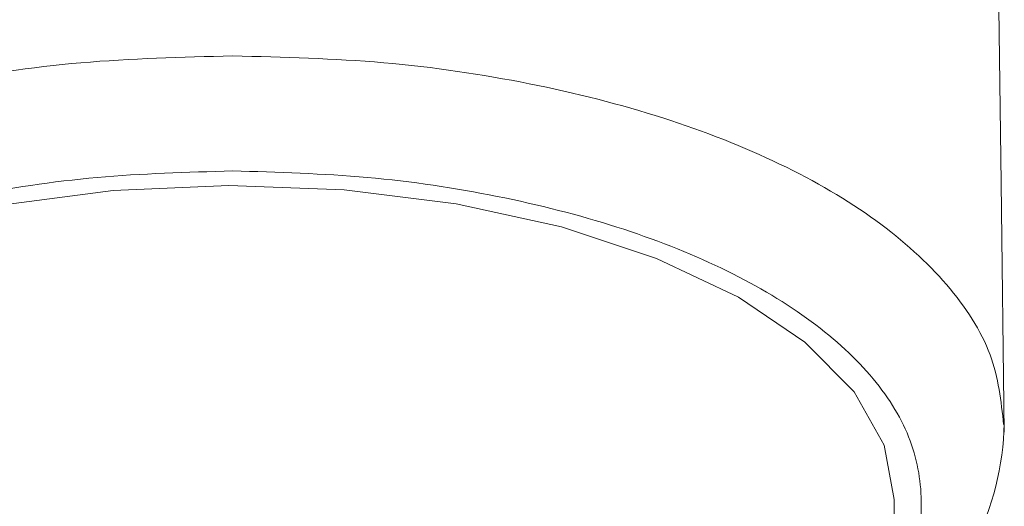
# Model space of a CAD drawing. Header units: millimetres. Extents: x 220.184 to 220.327, y 142.8 to 143.061.
# Tile 4 of 5: x 220.309 to 220.327, y 143.025 to 143.034. Entities that reach past the tile are written whole.
import ezdxf

# ---------------------------------------------------------------- set-up
doc = ezdxf.new("R2010")
doc.units = ezdxf.units.MM
doc.layers.add('SANINDUSA', color=3, linetype='Continuous')

msp = doc.modelspace()

# ---------------------------------------------------------------- linework, layer by layer
at = {"layer": 'SANINDUSA', "linetype": 'Continuous', "lineweight": 15}
msp.add_line((220.3245535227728, 143.0214941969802), (220.324541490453, 143.0251016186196), dxfattribs=at)
at = {"layer": 'SANINDUSA', "linetype": 'Continuous', "lineweight": 15, "flags": 128}
for points in [[(220.3265282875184, 143.0263123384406), (220.3264726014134, 143.0308117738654), (220.3264161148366, 143.0348657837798), (220.3263560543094, 143.0385361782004), (220.3262953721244, 143.0414609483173), (220.3262351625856, 143.0436720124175), (220.3261762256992, 143.0452400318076), (220.3261206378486, 143.0463839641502), (220.3260679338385, 143.0473642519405), (220.3259699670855, 143.0489433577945), (220.32588148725, 143.0501014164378), (220.3258018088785, 143.0509334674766), (220.3257301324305, 143.0515244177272), (220.3256656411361, 143.0519601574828), (220.3255822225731, 143.0524093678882), (220.3254133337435, 143.0530876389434), (220.3250944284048, 143.0539916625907), (220.3245370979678, 143.0550937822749), (220.3240161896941, 143.0558673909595), (220.3229372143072, 143.0570824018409), (220.3211144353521, 143.0585182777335), (220.3185129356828, 143.0598429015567), (220.3153590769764, 143.0607366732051), (220.3120724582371, 143.0610416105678)], [(220.3245414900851, 143.0251016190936), (220.3243591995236, 143.0260823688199), (220.3238178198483, 143.0270411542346), (220.3229338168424, 143.0279397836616), (220.3217340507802, 143.0287509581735), (220.3202549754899, 143.0294500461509), (220.3185415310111, 143.0300157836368), (220.3166457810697, 143.0304309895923), (220.3146253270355, 143.030683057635), (220.3125415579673, 143.0307642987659), (220.3104577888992, 143.0306722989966), (220.3084373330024, 143.0304098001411), (220.3065415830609, 143.0299847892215), (220.3048281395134, 143.0294102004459), (220.3033490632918, 143.0287034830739), (220.3021492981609, 143.0278861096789), (220.3012652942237, 143.0269829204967), (220.3007239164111, 143.0260213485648), (220.3005416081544, 143.0250306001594), (220.3005416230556, 143.0250215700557)]]:
    msp.add_lwpolyline(points, dxfattribs=at)
at = {"layer": 'SANINDUSA', "linetype": 'Continuous', "lineweight": 15}
msp.add_arc((220.3214271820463, 143.0265803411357), 0.005100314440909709, 307.7546348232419, 358.7917518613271, dxfattribs=at)
for points, knots in [([(220.2985508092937, 143.0263723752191), (220.2985498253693, 143.0263773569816), (220.2984617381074, 143.0268233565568), (220.2987817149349, 143.0277159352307), (220.2995471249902, 143.0289867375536), (220.3008734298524, 143.030154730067), (220.3026319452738, 143.0311777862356), (220.3047728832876, 143.0320166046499), (220.3072140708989, 143.0326346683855), (220.309860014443, 143.0330310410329), (220.3116954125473, 143.0330786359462), (220.3126133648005, 143.0331024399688)], [0, 0, 0, 0, 0.001418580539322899, 0.1270004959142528, 0.2515578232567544, 0.3765579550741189, 0.5008689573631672, 0.6258987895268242, 0.750331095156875, 0.8751311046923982, 1, 1, 1, 1]), ([(220.3126133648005, 143.0331024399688), (220.3135269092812, 143.0330788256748), (220.3153567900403, 143.0330315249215), (220.3179932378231, 143.0326364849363), (220.3204197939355, 143.0320194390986), (220.3225440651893, 143.0311803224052), (220.3242843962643, 143.0301592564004), (220.3255644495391, 143.0289906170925), (220.3263753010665, 143.0277392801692), (220.3264700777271, 143.0268748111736), (220.3265164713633, 143.0264516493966)], [0, 0, 0, 0, 0.1252961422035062, 0.2509751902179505, 0.3768054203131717, 0.5021126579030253, 0.6281070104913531, 0.753390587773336, 0.8792834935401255, 1, 1, 1, 1]), ([(220.3005467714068, 143.0234788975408), (220.3004511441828, 143.0236190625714), (220.3001037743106, 143.0241282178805), (220.2999901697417, 143.0250655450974), (220.3002198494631, 143.0262311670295), (220.3009551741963, 143.027357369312), (220.3021249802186, 143.0283913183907), (220.3036984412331, 143.0292994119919), (220.3056087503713, 143.0300457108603), (220.3077885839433, 143.0305982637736), (220.3101510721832, 143.0309558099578), (220.311790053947, 143.0310033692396), (220.3126097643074, 143.0310271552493)], [0, 0, 0, 0, 0.04042271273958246, 0.1468371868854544, 0.2541215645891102, 0.3605326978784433, 0.4673240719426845, 0.573530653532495, 0.6803557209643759, 0.7866718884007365, 0.8933073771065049, 1, 1, 1, 1]), ([(220.3126097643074, 143.0310271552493), (220.3134255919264, 143.0310035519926), (220.3150596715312, 143.0309562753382), (220.3174138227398, 143.0305998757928), (220.3195801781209, 143.0300482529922), (220.3214770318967, 143.0293016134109), (220.3230287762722, 143.0283953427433), (220.324177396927, 143.0273605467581), (220.3248873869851, 143.0262379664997), (220.3250912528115, 143.0250720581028), (220.3249694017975, 143.0241578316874), (220.3246287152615, 143.023668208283), (220.3245466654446, 143.023550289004)], [0, 0, 0, 0, 0.1069891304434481, 0.214296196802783, 0.3217346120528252, 0.4287205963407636, 0.5362915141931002, 0.6432503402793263, 0.7507264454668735, 0.857973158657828, 0.9657947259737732, 1, 1, 1, 1])]:
    msp.add_open_spline(points, degree=3, knots=knots, dxfattribs=at)

doc.saveas('drawing.dxf')
